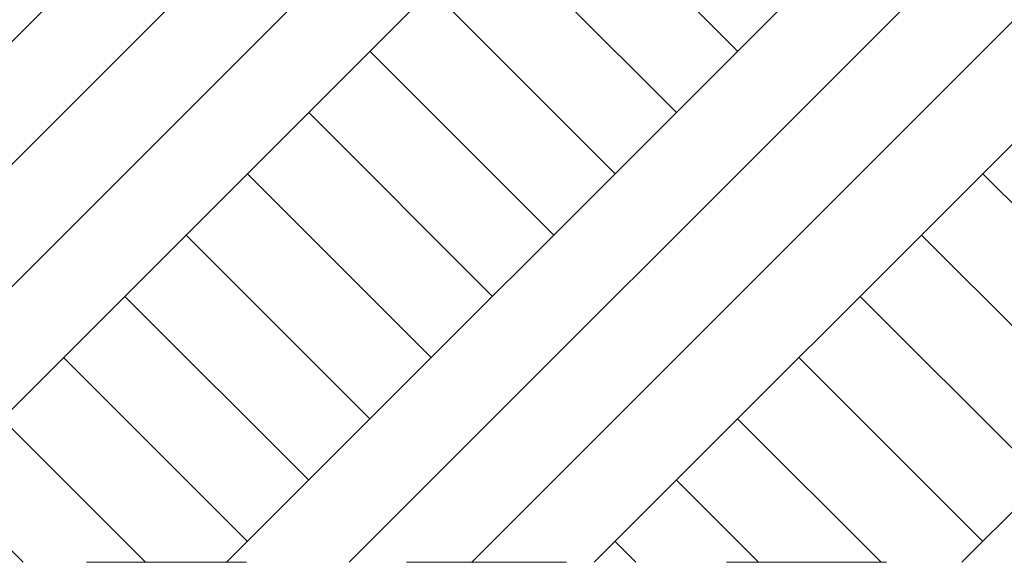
# Model space of a CAD drawing. Header units: millimetres. Extents: x 16408 to 141596, y -21057 to 26364.
# Tile 11 of 144: x 22548 to 24025, y -6374 to -5560. Entities that reach past the tile are written whole.
import ezdxf

# ---------------------------------------------------------------- set-up
doc = ezdxf.new("R2010")
doc.units = ezdxf.units.MM
doc.header["$MEASUREMENT"] = 0
doc.linetypes.add('Przerywana', pattern=[480, 240, -240])
doc.linetypes.add('Wipeout_Contour', pattern=[1000, 0, -1000])
doc.layers.add('0_Nr_pióra__1', color=7, linetype='Continuous', lineweight=13)
doc.layers.add('0_Nr_pióra__102', color=7, linetype='Continuous', lineweight=5, true_color=0xcccccc)

msp = doc.modelspace()

# ---------------------------------------------------------------- wipeouts: each hides what was drawn before it
at = {"color": 254, "linetype": 'Wipeout_Contour', "lineweight": 0, "ltscale": 157119.761231}
msp.add_wipeout([(26160.9, -5540.6), (24836.8, -5524.9), (21589.3, -5433), (19135.1, -5391.1), (16936.7, -5378.7), (16936.7, -6373.6), (26160.9, -6373.6)], dxfattribs=at)

# ---------------------------------------------------------------- next in the draw order: hatches: boundary and pattern name
at = {"layer": '0_Nr_pióra__102', "linetype": 'Continuous', "lineweight": 5, "true_color": 0xcccccc}
h = msp.add_hatch(dxfattribs=at)
h.set_pattern_fill('Grunt_0004', color=254, style=0, pattern_type=2)
h.set_pattern_definition([(45, (0, 0), (-275.7716, 275.7716), []), (45, (-91.9, 91.9), (-551.543, 551.543), []), (45, (-183.85, 183.85), (-551.543, 551.543), []), (135, (-275.77, 275.77), (91.9239, 91.9239), [390, -390])])
h.paths.add_polyline_path([(26160.9, -5540.6), (24836.8, -5524.9), (21589.3, -5433), (19135.1, -5391.1), (16936.7, -5378.7), (16936.7, -6373.6), (26160.9, -6373.6)])

# ---------------------------------------------------------------- next in the draw order: linework, layer by layer
at = {"layer": '0_Nr_pióra__1', "color": 7, "linetype": 'Przerywana', "lineweight": 13}
msp.add_line((16408, -6373.6), (39504.9, -6373.6), dxfattribs=at)

doc.saveas('drawing.dxf')
